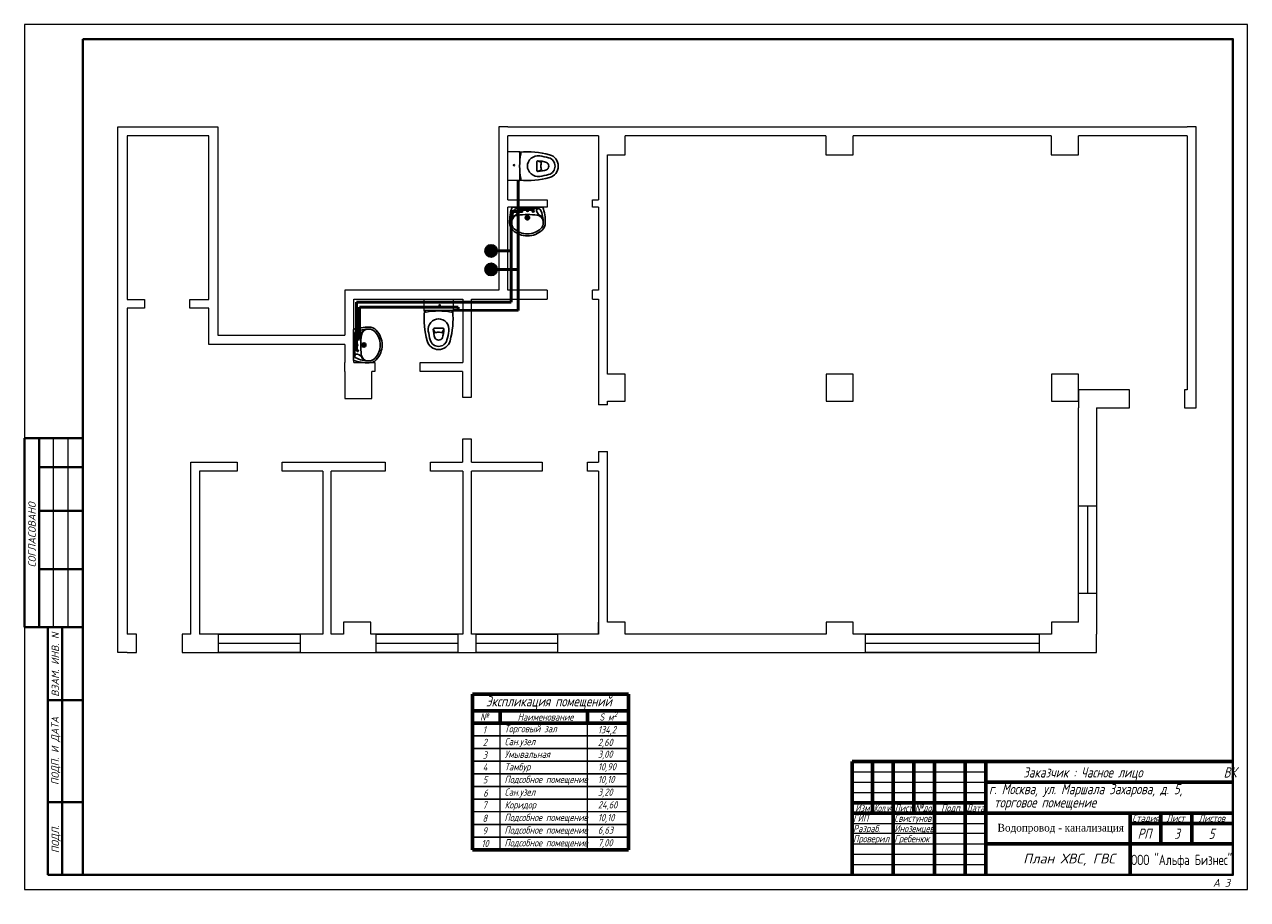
# Model space of a CAD drawing. Header units: millimetres. Extents: x 29132 to 328098784, y -63173 to 174059495.
# Tile 6 of 16: x 40262 to 44262, y 32015 to 34877. Entities that reach past the tile are written whole.
import ezdxf
from ezdxf.enums import TextEntityAlignment as Align

# ---------------------------------------------------------------- set-up
doc = ezdxf.new("R2010")
doc.units = ezdxf.units.MM
for name, pattern in [('CENTER', [20, 15, -1.7, 1.6, -1.7]), ('DASHED', [3e-06, 2e-06, -1e-06]), ('K5LT32768', [0]), ('K5LT_BASIC', [0]), ('K5LT_THIN', [0])]:
    doc.linetypes.add(name, pattern=pattern)
doc.layers.get('0').update_dxf_attribs({"color": 1, "lineweight": 5})
for name, color, linetype in [('KOLON', 4, 'Continuous'), ('VTAXES', 2, 'CENTER'), ('VTCONT', 115, 'Continuous'), ('VTDASHED', 3, 'DASHED')]:
    doc.layers.add(name, color=color, linetype=linetype)
for name, color, linetype, lineweight in [('obvod', 4, 'Continuous', 50), ('размеры', 7, 'Continuous', 15), ('ШТАМП', 250, 'Continuous', 18)]:
    doc.layers.add(name, color=color, linetype=linetype, lineweight=lineweight)
doc.styles.add('KTEXTSTYLE', font='GOST_AU.SHX', dxfattribs={"width": 0.96, "height": 5})
doc.styles.add('ГОСТ', font='isocpeui.ttf', dxfattribs={"height": 4})

# ---------------------------------------------------------------- blocks, each defined once
blk = doc.blocks.new('U10')
at = {"color": 7, "linetype": 'K5LT_THIN', "lineweight": 18}
for p, q in [((47.35, 117.11), (47.35, 372.31)), ((47.35, 372.31), (51.99, 372.31)), ((51.99, 372.31), (91.59, 372.31)), ((91.59, 372.31), (95.99, 372.31)), ((95.99, 372.31), (95.99, 271.11)), ((236.79, 372.31), (232.39, 372.31)), ((232.39, 372.31), (232.39, 293.11)), ((236.79, 372.31), (566.79, 372.31)), ((571.19, 372.3), (566.79, 372.31)), ((571.19, 235.91), (571.19, 372.3)), ((91.59, 367.92), (51.99, 367.92)), ((51.99, 367.92), (51.99, 288.51)), ((91.59, 288.51), (91.59, 367.92)), ((236.79, 336.91), (236.79, 367.91)), ((280.79, 367.91), (236.79, 367.91)), ((280.79, 367.91), (280.79, 336.91)), ((293.79, 358.84), (293.79, 367.91)), ((391.29, 367.91), (293.79, 367.91)), ((391.29, 367.91), (391.29, 358.84)), ((404.49, 358.84), (404.49, 367.91)), ((500.74, 367.91), (404.49, 367.91)), ((500.74, 367.91), (500.74, 358.84)), ((566.79, 367.91), (513.94, 367.91)), ((513.94, 358.84), (513.94, 367.91)), ((566.79, 367.91), (566.79, 244.71)), ((285.19, 252.32), (285.19, 358.84)), ((285.19, 358.84), (293.79, 358.84)), ((391.29, 358.84), (404.49, 358.84)), ((500.74, 358.84), (513.94, 358.84)), ((236.79, 336.91), (255.93, 336.91)), ((255.93, 333.35), (236.79, 333.35)), ((236.79, 293.11), (236.79, 333.35)), ((255.93, 336.91), (255.93, 333.35)), ((277.99, 333.35), (277.99, 336.91)), ((277.99, 336.91), (280.79, 336.91)), ((280.79, 333.35), (277.99, 333.35)), ((280.79, 333.35), (280.79, 293.11)), ((161.99, 293.11), (157.59, 293.11)), ((157.59, 293.11), (157.59, 271.11)), ((232.39, 293.11), (161.99, 293.11)), ((256, 293.11), (236.79, 293.11)), ((256, 293.11), (256, 288.71)), ((277.99, 288.71), (277.99, 293.11)), ((280.79, 293.11), (277.99, 293.11)), ((51.99, 288.51), (60.41, 288.51)), ((60.41, 288.51), (60.41, 284.31)), ((82.39, 288.51), (91.59, 288.51)), ((82.39, 284.31), (82.39, 288.51)), ((161.99, 257.91), (161.99, 288.71)), ((161.99, 288.71), (214.89, 288.71)), ((214.89, 288.71), (214.89, 257.91)), ((219.19, 253.58), (219.19, 288.71)), ((219.19, 288.71), (256, 288.71)), ((277.99, 288.71), (280.79, 288.71)), ((280.79, 288.71), (280.79, 237.29)), ((60.41, 284.31), (51.99, 284.31)), ((51.99, 284.31), (51.99, 125.91)), ((91.59, 284.31), (82.39, 284.31)), ((91.59, 271.11), (91.59, 284.31)), ((91.59, 266.71), (91.59, 271.11)), ((95.99, 271.11), (157.59, 271.11)), ((157.59, 266.71), (91.59, 266.71)), ((157.59, 266.71), (157.59, 257.91)), ((157.59, 253.58), (157.59, 257.91)), ((161.99, 257.91), (172.19, 257.91)), ((172.19, 257.91), (172.19, 253.58)), ((194.17, 253.58), (194.17, 257.91)), ((194.17, 257.91), (214.89, 257.91)), ((157.59, 253.58), (157.59, 240.38)), ((172.19, 253.58), (170.79, 253.58)), ((170.79, 240.38), (170.79, 253.58)), ((214.74, 253.58), (194.17, 253.58)), ((214.74, 253.58), (214.74, 241.06)), ((219.19, 241.06), (219.19, 253.58)), ((293.84, 252.32), (285.19, 252.32)), ((293.84, 239.12), (293.84, 252.32)), ((404.55, 252.32), (391.35, 252.32)), ((391.35, 252.32), (391.35, 239.12)), ((404.55, 239.12), (404.55, 252.32)), ((513.99, 252.32), (500.79, 252.32)), ((500.79, 252.32), (500.79, 239.12)), ((513.99, 239.12), (513.99, 252.32)), ((538.82, 244.71), (513.99, 244.71)), ((513.99, 244.71), (513.99, 235.91)), ((538.82, 235.91), (538.82, 244.71)), ((565.53, 244.71), (565.53, 235.91)), ((566.79, 244.71), (565.53, 244.71)), ((157.59, 240.38), (170.79, 240.38)), ((214.74, 241.06), (219.19, 241.06)), ((285.19, 237.29), (285.19, 239.12)), ((285.19, 239.12), (293.84, 239.12)), ((391.35, 239.12), (404.55, 239.12)), ((500.79, 239.12), (513.99, 239.12)), ((285.19, 237.29), (280.79, 237.29)), ((513.99, 131.82), (513.99, 235.91)), ((522.79, 235.91), (538.82, 235.91)), ((522.79, 235.91), (522.79, 125.91)), ((565.53, 235.91), (566.79, 235.91)), ((566.79, 235.91), (571.19, 235.91)), ((219.19, 220.71), (214.74, 220.71)), ((214.74, 220.71), (214.74, 209.51)), ((219.19, 209.51), (219.19, 220.71)), ((280.79, 214.63), (280.79, 209.51)), ((280.79, 214.63), (285.19, 214.63)), ((285.19, 131.82), (285.19, 214.63)), ((82.79, 205.17), (82.79, 209.51)), ((82.79, 209.51), (105.37, 209.51)), ((105.37, 209.51), (105.32, 209.5)), ((105.32, 209.5), (105.32, 205.17)), ((127.3, 205.17), (127.3, 209.51)), ((127.3, 209.51), (177.31, 209.51)), ((177.31, 209.51), (177.31, 205.17)), ((199.29, 209.51), (214.74, 209.51)), ((199.29, 205.17), (199.29, 209.51)), ((219.19, 209.51), (253.55, 209.51)), ((253.55, 209.51), (253.55, 205.17)), ((275.52, 209.51), (280.79, 209.51)), ((275.52, 205.17), (275.52, 209.51)), ((82.79, 125.91), (82.79, 205.17)), ((105.32, 205.17), (87.15, 205.17)), ((87.15, 205.17), (87.15, 125.91)), ((146.91, 205.17), (127.3, 205.17)), ((146.91, 205.17), (146.91, 125.91)), ((177.31, 205.17), (151.09, 205.17)), ((151.09, 125.91), (151.09, 205.17)), ((214.89, 205.17), (199.29, 205.17)), ((214.89, 205.17), (214.89, 125.91)), ((253.55, 205.17), (219.19, 205.17)), ((219.19, 125.91), (219.19, 205.17)), ((280.79, 205.17), (275.52, 205.17)), ((280.79, 205.17), (280.79, 125.91)), ((513.99, 188.34), (522.79, 188.34)), ((513.99, 145.69), (513.99, 188.34)), ((518.36, 188.34), (518.36, 145.69)), ((522.79, 188.34), (522.79, 145.69)), ((522.79, 145.69), (513.99, 145.69)), ((170.22, 131.82), (157.02, 131.82)), ((157.02, 131.82), (157.02, 125.91)), ((170.22, 125.91), (170.22, 131.82)), ((280.79, 131.82), (280.64, 131.82)), ((280.64, 131.82), (280.64, 125.91)), ((293.84, 131.82), (285.19, 131.82)), ((293.84, 125.91), (293.84, 131.82)), ((404.55, 131.82), (391.35, 131.82)), ((391.35, 131.82), (391.35, 125.91)), ((404.55, 125.91), (404.55, 131.82)), ((513.99, 131.82), (500.79, 131.82)), ((500.79, 131.82), (500.79, 125.91)), ((56.45, 125.91), (51.99, 125.91)), ((56.45, 117.11), (56.45, 125.91)), ((78.7, 125.91), (78.7, 117.11)), ((82.79, 125.91), (78.7, 125.91)), ((146.91, 125.91), (87.15, 125.91)), ((96.36, 125.91), (135.92, 125.91)), ((96.36, 117.11), (96.36, 125.91)), ((135.92, 125.91), (135.92, 117.11)), ((157.02, 125.91), (151.09, 125.91)), ((214.89, 125.91), (170.22, 125.91)), ((172.9, 125.91), (212.46, 125.91)), ((172.9, 117.11), (172.9, 125.91)), ((212.46, 125.91), (212.46, 117.11)), ((280.79, 125.91), (219.19, 125.91)), ((221.42, 125.91), (260.98, 125.91)), ((221.42, 117.11), (221.42, 125.91)), ((260.98, 125.91), (260.98, 117.11)), ((391.35, 125.91), (293.84, 125.91)), ((500.79, 125.91), (404.55, 125.91)), ((410.46, 125.91), (494.8, 125.91)), ((410.46, 117.11), (410.46, 125.91)), ((494.8, 125.91), (494.8, 117.11)), ((522.79, 117.11), (522.79, 125.91)), ((96.36, 121.55), (135.92, 121.55)), ((172.9, 121.55), (212.46, 121.55)), ((221.42, 121.55), (260.98, 121.55)), ((410.46, 121.57), (494.8, 121.57)), ((51.99, 117.11), (47.35, 117.11)), ((51.99, 117.11), (56.45, 117.11)), ((78.7, 117.11), (522.79, 117.11)), ((135.92, 117.11), (96.36, 117.11)), ((212.46, 117.11), (172.9, 117.11)), ((260.98, 117.11), (221.42, 117.11)), ((494.8, 117.11), (410.46, 117.11))]:
    blk.add_line(p, q, dxfattribs=at)
blk = doc.blocks.new('2')
at = {"layer": 'VTAXES'}
for p, q in [((-0.104, -1.056), (-0.104, -1.096)), ((-0.164, -1.176), (-0.26, -1.176)), ((-0.212, -1.176), (-0.213, -1.133)), ((-0.212, -1.176), (-0.212, -1.219)), ((-0.086, -1.076), (-0.124, -1.076)), ((-0.085, -1.276), (-0.124, -1.276)), ((-0.063, -1.176), (-0.114, -1.176)), ((-0.104, -1.296), (-0.104, -1.255)), ((-0.089, -1.176), (-0.089, -1.152)), ((-0.089, -1.176), (-0.089, -1.2))]:
    blk.add_line(p, q, dxfattribs=at)
for points in [[(-0.17, -1.176), (-0.256, -1.176)], [(-0.066, -1.176), (-0.114, -1.176)]]:
    blk.add_lwpolyline(points, dxfattribs=at)
at = {"layer": 'VTCONT'}
blk.add_line((-0.03, -0.906), (-0.028, -1.445), dxfattribs=at)
for points in [[(-0.432, -0.919, 0.191812), (-0.534, -1.178, 0.191812)], [(-0.301, -0.899, 0.213368), (-0.407, -0.943, 0.191812), (-0.499, -1.177)], [(-0.301, -0.864, 0.213368), (-0.432, -0.919, 0.213368)], [(-0.03, -0.906, 0.087514), (-0.305, -0.864, 0.087514)], [(-0.19, -0.935, 0.237713), (-0.103, -1.014, 0.952509), (-0.074, -0.951, 0.127864), (-0.304, -0.899)], [(-0.159, -1.176, 0.028625), (-0.169, -1.005, 0.380474), (-0.289, -0.899, 0.380474)], [(-0.19, -0.935, 1.090035), (-0.198, -0.941, 1.090035)], [(-0.43, -1.435, -0.191812), (-0.534, -1.178, -0.191812)], [(-0.299, -1.454, -0.213368), (-0.405, -1.411, -0.191812), (-0.499, -1.177)], [(-0.159, -1.176, -0.028625), (-0.168, -1.347, -0.380474), (-0.287, -1.454, -0.380474)], [(-0.175, -1.176, 1), (-0.25, -1.176, 1)], [(-0.175, -1.176, -1), (-0.25, -1.176, -1)], [(-0.189, -1.176, 1), (-0.235, -1.176, 1)], [(-0.189, -1.176, -1), (-0.235, -1.176, -1)], [(-0.071, -1.176, 1), (-0.106, -1.176, 1)], [(-0.071, -1.176, -1), (-0.106, -1.176, -1)], [(-0.298, -1.489, -0.213368), (-0.43, -1.435, -0.213368)], [(-0.188, -1.418, -0.237713), (-0.101, -1.337, -0.952509), (-0.072, -1.401, -0.127864), (-0.302, -1.454)], [(-0.028, -1.445, -0.087514), (-0.302, -1.489, -0.087514)], [(-0.188, -1.418, -1.090035), (-0.196, -1.412, -1.090035)]]:
    blk.add_lwpolyline(points, format="xyb", dxfattribs=at)
for points in [[(-0.055, -0.982), (-0.054, -1.176)], [(-0.053, -1.37), (-0.054, -1.176)]]:
    blk.add_lwpolyline(points, dxfattribs=at)
at = {"layer": 'VTDASHED'}
for points in [[(-0.119, -1.076, -1), (-0.089, -1.076, -1)], [(-0.119, -1.076, 1), (-0.089, -1.076, 1)], [(-0.119, -1.276, -1), (-0.089, -1.276, -1)], [(-0.119, -1.276, 1), (-0.089, -1.276, 1)]]:
    blk.add_lwpolyline(points, format="xyb", dxfattribs=at)

msp = doc.modelspace()

# ---------------------------------------------------------------- hatches: boundary and pattern name
at = {"layer": 'obvod', "lineweight": -2}
h = msp.add_hatch(color=1, dxfattribs=at)
edge = h.paths.add_edge_path()
edge.add_arc((41788.1, 34136.5), 20.1, 0, 360)
h = msp.add_hatch(color=5, dxfattribs=at)
edge = h.paths.add_edge_path()
edge.add_arc((41788.1, 34075.9), 20.1, 0, 360)

# ---------------------------------------------------------------- linework, layer by layer
at = {"color": 7, "linetype": 'K5LT_BASIC', "lineweight": 60}
for p, q in [((42237.2, 32686.9), (41727.9, 32686.9)), ((41727.9, 32686.9), (41727.9, 32178)), ((42237.2, 32632.2), (42237.2, 32686.9)), ((41727.9, 32632.2), (42237.2, 32632.2)), ((41817.6, 32592.5), (41817.6, 32632.2)), ((42103.4, 32592.5), (42103.4, 32632.2)), ((42237.2, 32632.2), (42237.2, 32592.5)), ((42237.2, 32632.2), (42237.2, 32592.5)), ((41727.9, 32592.5), (42237.2, 32592.5)), ((42237.2, 32592.5), (42237.2, 32551.1)), ((42237.2, 32592.5), (42237.2, 32551.1)), ((42237.2, 32551.1), (42237.2, 32509.6)), ((42237.2, 32551.1), (42237.2, 32509.6)), ((42237.2, 32509.6), (42237.2, 32468.2)), ((42237.2, 32509.6), (42237.2, 32468.2)), ((42237.2, 32468.2), (42237.2, 32426.7)), ((42237.2, 32468.2), (42237.2, 32426.7)), ((42968.7, 32466.4), (44214.5, 32466.4)), ((42968.7, 32096.1), (42968.7, 32466.4)), ((43036.1, 32432.8), (43036.1, 32466.4)), ((43103.4, 32096.1), (43103.4, 32466.4)), ((43170.7, 32432.8), (43170.7, 32466.4)), ((43238.1, 32096.1), (43238.1, 32466.4)), ((43339.1, 32096.1), (43339.1, 32466.4)), ((43406.4, 32096.1), (43406.4, 32466.4)), ((42237.2, 32426.7), (42237.2, 32385.3)), ((42237.2, 32426.7), (42237.2, 32385.3)), ((43036.1, 32399.1), (43036.1, 32432.8)), ((43170.7, 32399.1), (43170.7, 32432.8)), ((42237.2, 32385.3), (42237.2, 32343.9)), ((42237.2, 32385.3), (42237.2, 32343.9)), ((43036.1, 32365.4), (43036.1, 32399.1)), ((43036.1, 32331.8), (43036.1, 32365.4)), ((43170.7, 32365.4), (43170.7, 32399.1)), ((43170.7, 32331.8), (43170.7, 32365.4)), ((43406.4, 32399.1), (43877.8, 32399.1)), ((43877.8, 32399.1), (44214.5, 32399.1)), ((42237.2, 32343.9), (42237.2, 32178.1)), ((42237.2, 32343.9), (42237.2, 32302.4)), ((42968.7, 32331.8), (43103.4, 32331.8)), ((43036.1, 32298.1), (43036.1, 32331.8)), ((43103.4, 32331.8), (43238.1, 32331.8)), ((43170.7, 32298.1), (43170.7, 32331.8)), ((43238.1, 32331.8), (43339.1, 32331.8)), ((43339.1, 32331.8), (43406.4, 32331.8)), ((42968.7, 32298.1), (43103.4, 32298.1)), ((43103.4, 32298.1), (43238.1, 32298.1)), ((43238.1, 32298.1), (43339.1, 32298.1)), ((43339.1, 32298.1), (43406.4, 32298.1)), ((43406.4, 32298.1), (43877.8, 32298.1)), ((43877.8, 32298.1), (44214.5, 32298.1)), ((43877.8, 32197.1), (43877.8, 32298.1)), ((43978.8, 32197.1), (43978.8, 32298.1)), ((44079.8, 32197.1), (44079.8, 32298.1)), ((42237.2, 32261), (42237.2, 32219.5)), ((42237.2, 32261), (42237.2, 32219.5)), ((43877.8, 32264.4), (43978.8, 32264.4)), ((43978.8, 32264.4), (44079.8, 32264.4)), ((44079.8, 32264.4), (44214.5, 32264.4)), ((42237.2, 32219.5), (42237.2, 32178.1)), ((42237.2, 32219.5), (42237.2, 32178)), ((41727.9, 32178), (42237.2, 32178)), ((43406.4, 32197.1), (43877.8, 32197.1)), ((43877.8, 32096.1), (43877.8, 32197.1)), ((43877.8, 32197.1), (44214.5, 32197.1))]:
    msp.add_line(p, q, dxfattribs=at)
at = {"color": 7, "linetype": 'K5LT32768', "lineweight": 20}
for p, q in [((41727.9, 32632.2), (42237.2, 32632.2)), ((41817.6, 32632.2), (41727.9, 32632.2)), ((42103.4, 32632.2), (42237.2, 32632.2))]:
    msp.add_line(p, q, dxfattribs=at)
at = {"color": 7, "linetype": 'K5LT_THIN', "lineweight": 18}
for p, q in [((41817.6, 32551.1), (41817.6, 32592.5)), ((42103.4, 32551.1), (42103.4, 32592.5)), ((42237.2, 32551.1), (41727.9, 32551.1)), ((41727.9, 32551.1), (42237.2, 32551.1)), ((41727.9, 32551.1), (41817.6, 32551.1)), ((41817.6, 32551.1), (41727.9, 32551.1)), ((41817.6, 32178), (41817.6, 32551.1)), ((42103.4, 32192.3), (42103.4, 32551.1)), ((42103.4, 32551.1), (42237.2, 32551.1)), ((42237.2, 32551.1), (42103.4, 32551.1)), ((42237.2, 32509.6), (41727.9, 32509.6)), ((41727.9, 32509.6), (42237.2, 32509.6)), ((42103.4, 32509.6), (42237.2, 32509.6)), ((42237.2, 32509.6), (42103.4, 32509.6)), ((42237.2, 32468.2), (41727.9, 32468.2)), ((41727.9, 32468.2), (42237.2, 32468.2)), ((41727.9, 32468.2), (41817.6, 32468.2)), ((41817.6, 32468.2), (41727.9, 32468.2)), ((41817.6, 32426.7), (41817.6, 32468.2)), ((42237.2, 32468.2), (42103.4, 32468.2)), ((42103.4, 32426.7), (42103.4, 32468.2)), ((42103.4, 32468.2), (42237.2, 32468.2)), ((42237.2, 32426.7), (41727.9, 32426.7)), ((41727.9, 32426.7), (42237.2, 32426.7)), ((41727.9, 32426.7), (41817.6, 32426.7)), ((41817.6, 32426.7), (41727.9, 32426.7)), ((41817.6, 32385.3), (41817.6, 32426.7)), ((42237.2, 32426.7), (42103.4, 32426.7)), ((42103.4, 32385.3), (42103.4, 32426.7)), ((42103.4, 32426.7), (42237.2, 32426.7)), ((42968.7, 32432.8), (43406.4, 32432.8)), ((42237.2, 32385.3), (41727.9, 32385.3)), ((41727.9, 32385.3), (42237.2, 32385.3)), ((41727.9, 32385.3), (41817.6, 32385.3)), ((41817.6, 32385.3), (41727.9, 32385.3)), ((41817.6, 32343.8), (41817.6, 32385.3)), ((42237.2, 32385.3), (42103.4, 32385.3)), ((42103.4, 32343.8), (42103.4, 32385.3)), ((42103.4, 32385.3), (42237.2, 32385.3)), ((42968.7, 32399.1), (43406.4, 32399.1)), ((42968.7, 32365.4), (43406.4, 32365.4)), ((41727.9, 32343.9), (42237.2, 32343.9)), ((42237.2, 32343.9), (41727.9, 32343.9)), ((41727.9, 32343.8), (41817.6, 32343.8)), ((41817.6, 32343.8), (41727.9, 32343.8)), ((41817.6, 32302.4), (41817.6, 32343.8)), ((42103.4, 32343.9), (42237.2, 32343.9)), ((42237.2, 32343.9), (42103.4, 32343.9)), ((42103.4, 32302.4), (42103.4, 32343.8)), ((42237.2, 32302.4), (41727.9, 32302.4)), ((42237.2, 32261), (41727.9, 32261)), ((41727.9, 32261), (42237.2, 32261)), ((41727.9, 32260.9), (41817.6, 32260.9)), ((41817.6, 32260.9), (41727.9, 32260.9)), ((41817.6, 32219.5), (41817.6, 32260.9)), ((42237.2, 32261), (42103.4, 32261)), ((42103.4, 32261), (42237.2, 32261)), ((42103.4, 32219.5), (42103.4, 32260.9)), ((42968.7, 32264.4), (43406.4, 32264.4)), ((42237.2, 32219.5), (41727.9, 32219.5)), ((41727.9, 32219.5), (42237.2, 32219.5)), ((41727.9, 32219.5), (41817.6, 32219.5)), ((41817.6, 32219.5), (41727.9, 32219.5)), ((41817.6, 32178), (41817.6, 32219.5)), ((42237.2, 32219.5), (42103.4, 32219.5)), ((42103.4, 32178), (42103.4, 32219.5)), ((42103.4, 32219.5), (42237.2, 32219.5)), ((42968.7, 32232), (43406.4, 32232)), ((42237.2, 32178.1), (41727.9, 32178.1)), ((41727.9, 32178), (41817.6, 32178)), ((41817.6, 32178), (41727.9, 32178)), ((42237.2, 32178), (41727.9, 32178)), ((42237.2, 32178), (41727.9, 32178)), ((42968.7, 32197.1), (43406.4, 32197.1)), ((42968.7, 32163.4), (43406.4, 32163.4)), ((42968.7, 32129.7), (43406.4, 32129.7))]:
    msp.add_line(p, q, dxfattribs=at)
at = {"layer": 'obvod', "color": 7, "lineweight": -3}
msp.add_circle((41788.1, 34136.5), 20.1, dxfattribs=at)
at = {"layer": 'obvod', "color": 5, "lineweight": -3}
msp.add_circle((41788.1, 34075.9), 20.1, dxfattribs=at)
at = {"layer": 'VTAXES'}
for p, q in [((41865.2, 34417.1), (41860.7, 34417.1)), ((41863, 34419.3), (41863, 34414.7)), ((41619.9, 33956.5), (41619.9, 33961)), ((41622.2, 33958.7), (41617.5, 33958.7))]:
    msp.add_line(p, q, dxfattribs=at)
at = {"layer": 'VTCONT'}
for points in [[(41881.6, 34413.7, -0.047512), (41885.5, 34454.4, 0.433448), (41878.6, 34460.9, 0.433448)], [(41882.4, 34459.9, -0.085982), (41979.2, 34451.2, -0.33942), (42007.9, 34413.7)], [(41907, 34412.8, -0.459785), (41947.3, 34447.3, -0.027225), (41976.5, 34441.2, -0.33942), (41997.6, 34413.7)], [(41979.2, 34451.2, -0.33942), (42007.9, 34413.7)], [(41861, 34417.1, -1), (41864.9, 34417.1, -1)], [(41861, 34417.1, 1), (41864.9, 34417.1, 1)], [(41881.6, 34413.7, 0.047512), (41885.5, 34373, -0.433448), (41878.6, 34366.5, -0.433448)], [(41882.4, 34367.5, 0.085982), (41979.2, 34376.2, 0.33942), (42007.9, 34413.7)], [(41907, 34414.6, 0.459785), (41947.3, 34380.1, 0.027225), (41976.5, 34386.2, 0.33942), (41997.6, 34413.7)], [(41938.1, 34413.7), (41938.1, 34427.3, -0.373469), (41941.4, 34431.1, -0.063318), (41969.3, 34426.1, -0.281273), (41976.9, 34413.7)], [(41938.1, 34413.7), (41938.1, 34400.1, 0.373469), (41941.4, 34396.3, 0.063318), (41969.3, 34401.3, 0.281273), (41976.9, 34413.7)], [(41951, 34413.7, -0.090724), (41953.5, 34427.3, -0.090724)], [(41951, 34413.7, 0.090724), (41953.5, 34400.1, 0.090724)], [(41619.9, 33960.7, 1), (41619.9, 33956.8, 1)], [(41619.9, 33960.7, -1), (41619.9, 33956.8, -1)], [(41616.5, 33940.1, 0.047512), (41575.8, 33936.2, -0.433448), (41569.4, 33943.1, -0.433448)], [(41570.3, 33939.3, 0.085982), (41579.1, 33842.5, 0.33942), (41616.5, 33813.8)], [(41616.5, 33940.1, -0.047512), (41657.3, 33936.2, 0.433448), (41663.7, 33943.1, 0.433448)], [(41662.8, 33939.3, -0.085982), (41654, 33842.5, -0.33942), (41616.5, 33813.8)], [(41617.4, 33914.6, 0.459785), (41582.9, 33874.4, 0.027225), (41589.1, 33845.2, 0.33942), (41616.5, 33824.1)], [(41616.5, 33883.6), (41603, 33883.6, 0.373469), (41599.1, 33880.3, 0.063318), (41604.1, 33852.4, 0.281273), (41616.5, 33844.8)], [(41615.7, 33914.6, -0.459785), (41650.2, 33874.4, -0.027225), (41644, 33845.2, -0.33942), (41616.5, 33824.1)], [(41616.5, 33883.6), (41630.1, 33883.6, -0.373469), (41634, 33880.3, -0.063318), (41628.9, 33852.4, -0.281273), (41616.5, 33844.8)], [(41616.5, 33870.7, 0.090724), (41603, 33868.2, 0.090724)], [(41616.5, 33870.7, -0.090724), (41630.1, 33868.2, -0.090724)], [(41654, 33842.5, -0.33942), (41616.5, 33813.8)]]:
    msp.add_lwpolyline(points, format="xyb", dxfattribs=at)
for points in [[(41941.4, 34431.1), (41952.8, 34425.3)], [(41941.4, 34396.3), (41952.8, 34402.1)], [(41599.1, 33880.3), (41604.9, 33868.9)], [(41634, 33880.3), (41628.2, 33868.9)]]:
    msp.add_lwpolyline(points, dxfattribs=at)
at = {"layer": 'размеры', "color": 5, "lineweight": 50, "ltscale": 10}
for p, q in [((41876.7, 34075.9), (41876.7, 34366.7)), ((41876.7, 34271.6), (41925.9, 34271.6)), ((41925.9, 34271.6), (41925.8, 34265.6)), ((41788.1, 34075.9), (41876.7, 34075.9)), ((41876.7, 34075.9), (41876.7, 33941.5)), ((41680.3, 33952.3), (41358.4, 33952.3)), ((41358.4, 33952.3), (41358.4, 33847.5)), ((41876.7, 33941.5), (41663.8, 33942.7)), ((41680.3, 33942.6), (41680.3, 33952.3)), ((41358.4, 33847.5), (41351.8, 33847.5))]:
    msp.add_line(p, q, dxfattribs=at)
at = {"layer": 'размеры', "color": 1, "lineweight": 50, "ltscale": 10}
for p, q in [((41854.1, 34136.5), (41854.1, 34265.6)), ((41854.1, 34265.6), (41888.5, 34265.5)), ((41788.1, 34136.5), (41854.1, 34136.5)), ((41854.1, 34136.5), (41854.1, 33969.4)), ((41348.4, 33969.4), (41348.3, 33810.2)), ((41854.1, 33969.4), (41348.4, 33969.4))]:
    msp.add_line(p, q, dxfattribs=at)
at = {"layer": 'размеры', "color": 62, "lineweight": 9, "ltscale": 10}
for points in [[(41880.6, 34366.7), (41842.7, 34366.7), (41842.7, 34461.8), (41880.6, 34461.8)], [(41569.5, 33941.1), (41569.5, 33979), (41664.7, 33979), (41664.7, 33941.1)]]:
    msp.add_lwpolyline(points, close=True, dxfattribs=at)
at = {"layer": 'ШТАМП', "color": 7, "lineweight": 40}
for p, q in [((40262.1, 32906.6), (40262.1, 33523.7)), ((40263.1, 33524.6), (40452.6, 33524.6)), ((40309.8, 33429.4), (40309.8, 33524.6)), ((40309.8, 32905.6), (40309.8, 33429.4)), ((40309.8, 33429.4), (40452.6, 33429.4)), ((40309.8, 33286.6), (40452.6, 33286.6)), ((40309.8, 33096.1), (40452.6, 33096.1)), ((40263.1, 32905.6), (40452.6, 32905.6)), ((40338.3, 32096.1), (40338.3, 32905.6)), ((40385.9, 32096.1), (40385.9, 32905.6)), ((40338.3, 32667.5), (40452.6, 32667.5)), ((40338.3, 32334.2), (40452.6, 32334.2)), ((40338.3, 32096.1), (40452.6, 32096.1))]:
    msp.add_line(p, q, dxfattribs=at)
at = {"layer": 'ШТАМП', "color": 7}
for p, q in [((40357.4, 33429.4), (40357.4, 33524.6)), ((40405, 33429.4), (40405, 33524.6)), ((40452.6, 33477), (40452.6, 32096.1)), ((40357.4, 32905.6), (40357.4, 33429.4)), ((40405, 32905.6), (40405, 33429.4))]:
    msp.add_line(p, q, dxfattribs=at)
msp.add_lwpolyline([(40262.1, 34877), (40262.1, 32048.5), (44262.1, 32048.5), (44262.1, 34877)], close=True, dxfattribs=at)
at = {"layer": 'ШТАМП', "color": 7, "lineweight": 40}
msp.add_lwpolyline([(40452.6, 34829.4), (40452.6, 32096.1), (44214.5, 32096.1), (44214.5, 34829.4)], close=True, dxfattribs=at)
for centre, start, end in [((40263.1, 33523.7), 90, 180), ((40263.1, 32906.6), 180, 270)]:
    msp.add_arc(centre, 0.952, start, end, dxfattribs=at)

# ---------------------------------------------------------------- block references
at = {"color": 7, "xscale": 6.734006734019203, "yscale": 6.734006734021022, "zscale": 6.734006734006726}
msp.add_blockref('U10', (40248.2, 32034.8), dxfattribs=at)
at = {"layer": 'KOLON', "yscale": 186.6999049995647, "zscale": 186.6999049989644}
for p, xscale, rotation in [((41687.7, 34285.9), 186.6999049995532, 89.7710927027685), ((41331.5, 33609.4), 186.6999049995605, 179.7710927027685)]:
    msp.add_blockref('2', p, dxfattribs=dict(at, xscale=xscale, rotation=rotation))

# ---------------------------------------------------------------- texts
at = {"color": 7, "attachment_point": 1, "style": 'KTEXTSTYLE'}
for s, insert, char_height in [('{\\fGOST type A|b0|i0|c204|p34;\\H2x;\\Q15;Экспликация\\fGOST type A|b0|i0|c0|p34; \\fGOST type A|b0|i0|c204|p34;помещений}', (41771, 32680.4), 16.835), ('{\\fGOST type A|b0|i0|c204|p34;\\H1.4x;\\Q15;№}', (41752.3, 32624), 16.835), ('{\\fGOST type A|b0|i0|c204|p34;\\H1.4x;\\Q15;Наименование}', (41875, 32624), 16.835), ('{\\fGOST type A|b0|i0|c0|p34;\\H1.4x;\\Q15;S \\fGOST type A|b0|i0|c204|p34;м}', (42142.4, 32624), 16.835), ('{\\fGOST type A|b0|i0|c0|p34;\\Q15;2}', (42190.2, 32629.5), 16.835), ('{\\fGOST type A|b0|i0|c0|p34;\\H1.4x;\\Q15;1}', (41761.2, 32582.5), 16.835), ('{\\fGOST type A|b0|i0|c204|p34;\\Q15;Торговый\\fGOST type A|b0|i0|c0|p34; \\fGOST type A|b0|i0|c204|p34;зал}', (41832, 32585.8), 23.569), ('{\\fGOST type A|b0|i0|c0|p34;\\H1.4x;\\Q15;134,2}', (42137.6, 32582.5), 16.835), ('{\\fGOST type A|b0|i0|c0|p34;\\H1.4x;\\Q15;2}', (41761.2, 32541.1), 16.835), ('{\\fGOST type A|b0|i0|c204|p34;\\H1.4x;\\Q15;Сан\\fGOST type A|b0|i0|c0|p34;.\\fGOST type A|b0|i0|c204|p34;узел}', (41832.5, 32543.6), 16.835), ('{\\fGOST type A|b0|i0|c0|p34;\\H1.4x;\\Q15;2,60}', (42137.6, 32541.1), 16.835), ('{\\fGOST type A|b0|i0|c0|p34;\\H1.4x;\\Q15;3}', (41761.2, 32499.7), 16.835), ('{\\fGOST type A|b0|i0|c204|p34;\\H1.4x;\\Q15;Умывальная}', (41832.5, 32502.2), 16.835), ('{\\fGOST type A|b0|i0|c0|p34;\\H1.4x;\\Q15;3,00}', (42137.5, 32502.3), 16.835), ('{\\fGOST type A|b0|i0|c0|p34;\\H1.4x;\\Q15;4}', (41761.2, 32460.2), 16.835), ('{\\fGOST type A|b0|i0|c204|p34;\\H1.4x;\\Q15;Тамбур}', (41832.5, 32461), 16.835), ('{\\fGOST type A|b0|i0|c0|p34;\\H1.4x;\\Q15;10,90}', (42137.8, 32461.3), 16.835), ('{\\fGOST type A|b0|i0|c204|p34;\\H2x;\\Q15;Заказчик\\fGOST type A|b0|i0|c0|p34; : \\fGOST type A|b0|i0|c204|p34;Часное лицо                ВК}', (43528.3, 32448), 16.835), ('{\\fGOST type A|b0|i0|c0|p34;\\H1.4x;\\Q15;5}', (41761.2, 32418.7), 16.835), ('{\\fGOST type A|b0|i0|c204|p34;\\H1.4x;\\Q15;Подсобное\\fGOST type A|b0|i0|c0|p34; \\fGOST type A|b0|i0|c204|p34;помещение}', (41832, 32420), 16.835), ('{\\fGOST type A|b0|i0|c0|p34;\\H1.4x;\\Q15;10,10}', (42137.7, 32419.8), 16.835), ('{\\fGOST type A|b0|i0|c0|p34;\\H1.4x;\\Q15;6}', (41762.6, 32375.3), 16.835), ('{\\fGOST type A|b0|i0|c204|p34;\\H1.4x;\\Q15;Сан\\fGOST type A|b0|i0|c0|p34;.\\fGOST type A|b0|i0|c204|p34;узел}', (41832.5, 32378.6), 16.835), ('{\\fGOST type A|b0|i0|c0|p34;\\H1.4x;\\Q15;3,20}', (42137.7, 32378.3), 16.835), ('{\\fGOST type A|b0|i0|c204|p34;\\H2x;\\Q15;г. Москва\\fGOST type A|b0|i0|c0|p34;, \\fGOST type A|b0|i0|c204|p34;ул\\fGOST type A|b0|i0|c0|p34;. \\fGOST type A|b0|i0|c204|p34;Маршала\\fGOST type A|b0|i0|c0|p34; \\fGOST type A|b0|i0|c204|p34;Захарова\\fGOST type A|b0|i0|c0|p34;, \\fGOST type A|b0|i0|c204|p34;д\\fGOST type A|b0|i0|c0|p34;. 5, }', (43416.6, 32393.4), 16.835), ('{\\fGOST type A|b0|i0|c0|p34;\\H1.4x;\\Q15;7}', (41760.2, 32336.2), 16.835), ('{\\fGOST type A|b0|i0|c204|p34;\\H1.4x;\\Q15;Коридор}', (41832.7, 32336.7), 16.835), ('{\\fGOST type A|b0|i0|c0|p34;\\H1.4x;\\Q15;24,60}', (42137.7, 32336.8), 16.835), ('{\\fGOST type A|b0|i0|c204|p34;\\H1.4x;\\Q15;Изм\\fGOST type A|b0|i0|c0|p34;.}', (42979.2, 32326.7), 16.835), ('{\\fGOST type A|b0|i0|c204|p34;\\H1.4x;\\Q15;\\W0.73;Кол\\fGOST type A|b0|i0|c0|p34;.\\fGOST type A|b0|i0|c204|p34;уч\\Fgost_au|c204;.}', (43040, 32326.6), 16.835), ('{\\fGOST type A|b0|i0|c204|p34;\\H1.4x;\\Q15;\\W0.85;Лист}', (43107.2, 32326.6), 16.835), ('{\\fGOST type A|b0|i0|c204|p34;\\H1.4x;\\Q15;\\W0.84;№док\\fGOST type A|b0|i0|c0|p34;.}', (43174.6, 32326.6), 16.835), ('{\\fGOST type A|b0|i0|c204|p34;\\H1.4x;\\Q15;Подп\\Fgost_au|c204;.}', (43260.1, 32326.7), 16.835), ('{\\fGOST type A|b0|i0|c204|p34;\\H1.4x;\\Q15;\\W0.85;Дата}', (43342.9, 32326.6), 16.835), ('{\\fGOST type A|b0|i0|c0|p34;\\H2x;\\Q15; \\fGOST type A|b0|i0|c204|p34;торговое помещение}', (43416.6, 32349.9), 16.835), ('{\\fGOST type A|b0|i0|c0|p34;\\H1.4x;\\Q15;8}', (41760.2, 32292.9), 16.835), ('{\\fGOST type A|b0|i0|c204|p34;\\H1.4x;\\Q15;Подсобное\\fGOST type A|b0|i0|c0|p34; \\fGOST type A|b0|i0|c204|p34;помещение}', (41832, 32295.6), 16.835), ('{\\fGOST type A|b0|i0|c0|p34;\\H1.4x;\\Q15;10,10}', (42137.5, 32295), 16.835), ('{\\fGOST type A|b0|i0|c204|p34;\\H1.4x;\\Q15;ГИП}', (42972.1, 32292.9), 16.835), ('{\\fGOST type A|b0|i0|c204|p34;\\H1.4x;\\Q15;\\W0.95;Свистунов}', (43106.8, 32292.9), 16.835), ('{\\fGOST type A|b0|i0|c204|p34;\\H1.4x;\\Q15;Стадия}', (43885.3, 32293), 16.835), ('{\\fGOST type A|b0|i0|c204|p34;\\H1.4x;\\Q15;Лист}', (43997, 32293), 16.835), ('{\\fGOST type A|b0|i0|c204|p34;\\H1.4x;\\Q15;Листов}', (44102.4, 32293), 16.835), ('{\\fGOST type A|b0|i0|c0|p34;\\H1.4x;\\Q15;9}', (41760.2, 32252), 16.835), ('{\\fGOST type A|b0|i0|c204|p34;\\H1.4x;\\Q15;Подсобное\\fGOST type A|b0|i0|c0|p34; \\fGOST type A|b0|i0|c204|p34;помещение}', (41832, 32254.2), 16.835), ('{\\fGOST type A|b0|i0|c0|p34;\\H1.4x;\\Q15;6,63}', (42137.7, 32254), 16.835), ('{\\fGOST type A|b0|i0|c204|p34;\\H1.4x;\\Q15;Разраб\\fGOST type A|b0|i0|c0|p34;.}', (42972.1, 32259.2), 16.835), ('{\\fGOST type A|b0|i0|c204|p34;\\H1.4x;\\Q15;\\W0.95;Иноземцев}', (43106.8, 32259.2), 16.835), ('{\\fTimes New Roman CYR|b0|i0|c204|p18;Водопровод - канализация}', (43444.6, 32262.9), 25.136), ('{\\fGOST type A|b0|i0|c204|p34;\\H2x;\\Q15;РП}', (43902.7, 32247.4), 16.835), ('{\\fGOST type A|b0|i0|c204|p34;\\H2x;\\Q15;3}', (44022, 32247.4), 16.835), ('{\\fGOST type A|b0|i0|c204|p34;\\H2x;\\Q15;5}', (44134.9, 32247.4), 16.835), ('{\\fGOST type A|b0|i0|c0|p34;\\H1.4x;\\Q15;10}', (41756.7, 32210.5), 16.835), ('{\\fGOST type A|b0|i0|c204|p34;\\H1.4x;\\Q15;Подсобное\\fGOST type A|b0|i0|c0|p34; \\fGOST type A|b0|i0|c204|p34;помещение}', (41832, 32212.7), 16.835), ('{\\fGOST type A|b0|i0|c0|p34;\\H1.4x;\\Q15;7,00}', (42137.6, 32212.9), 16.835), ('{\\fGOST type A|b0|i0|c204|p34;\\H1.4x;\\Q15;Проверил}', (42972.1, 32226.2), 16.835), ('{\\fGOST type A|b0|i0|c204|p34;\\H1.4x;\\Q15;Гребенюк}', (43106.8, 32226.2), 16.835), ('{\\fGOST type A|b0|i0|c204|p34;\\H2x;\\W0.94;ООО\\fGOST type A|b0|i0|c0|p34; "\\fGOST type A|b0|i0|c204|p34;Альфа\\fGOST type A|b0|i0|c0|p34; \\fGOST type A|b0|i0|c204|p34;Бизнес\\fGOST type A|b0|i0|c0|p34;"}', (43881.3, 32161.8), 16.835)]:
    msp.add_mtext(s, dxfattribs=dict(at, insert=insert, char_height=char_height))
at = {"layer": 'ШТАМП', "color": 7, "style": 'ГОСТ'}
for s, p in [('СОГЛАСОВАНО', (40287, 33101.8)), ('ВЗАМ. ИНВ. N', (40363.1, 32678.4)), ('ПОДП. И ДАТА', (40362.4, 32389.7)), ('ПОДЛ.', (40363.4, 32167))]:
    msp.add_text(s, height=23.94, rotation=90, dxfattribs=at).set_placement(p, align=Align.MIDDLE_LEFT)
msp.add_text('План ХВС, ГВС', height=32.398, dxfattribs=at).set_placement((43528.4, 32133.2))
msp.add_text('А 3', height=25.14, dxfattribs=at).set_placement((44177.3, 32070), align=Align.MIDDLE)
msp.add_text('А 3', height=25.14, dxfattribs=at).set_placement((44177.3, 32070), align=Align.MIDDLE)

doc.saveas('drawing.dxf')
